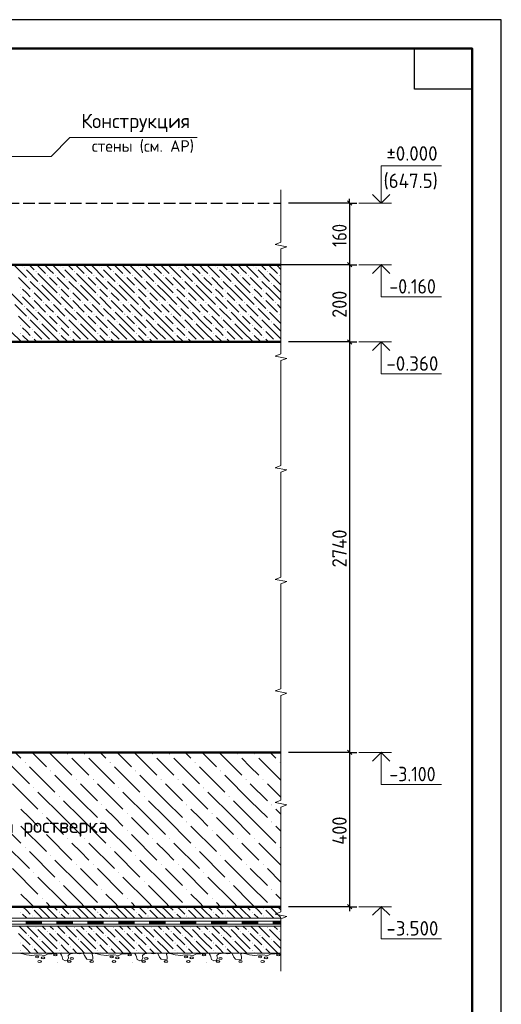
# Model space of a CAD drawing. Header units: millimetres. Extents: x 0 to 42000, y 0 to 29700.
# Tile 19 of 19: x 33686 to 42000, y 12686 to 29700. Entities that reach past the tile are written whole.
import ezdxf

# ---------------------------------------------------------------- set-up
doc = ezdxf.new("R2010")
doc.units = ezdxf.units.MM
doc.linetypes.add('______2', pattern=[270, 200, -70])
doc.layers.add('Standard', color=7, linetype='Continuous', lineweight=25)
doc.layers.add('Размерная линия_ общее', color=7, linetype='Continuous', lineweight=13)
doc.styles.add('ISOCPEUR', font='txt')

msp = doc.modelspace()

# ---------------------------------------------------------------- hatches: boundary and pattern name
at = {"layer": 'Standard', "linetype": 'Continuous', "lineweight": 13, "transparency": 33554687}
for points in [[(33767, 25405), (33761, 25412), (33767, 25418), (33774, 25412)], [(33967, 25339), (33961, 25345), (33967, 25352), (33974, 25345)], [(34434, 25405), (34428, 25412), (34434, 25418), (34441, 25412)], [(34634, 25339), (34628, 25345), (34634, 25352), (34641, 25345)], [(35101, 25405), (35094, 25412), (35101, 25418), (35107, 25412)], [(35301, 25339), (35294, 25345), (35301, 25352), (35307, 25345)], [(35767, 25405), (35761, 25412), (35767, 25418), (35774, 25412)], [(35967, 25339), (35961, 25345), (35967, 25352), (35974, 25345)], [(36434, 25405), (36428, 25412), (36434, 25418), (36441, 25412)], [(36634, 25339), (36628, 25345), (36634, 25352), (36641, 25345)], [(37101, 25405), (37094, 25412), (37101, 25418), (37107, 25412)], [(37301, 25339), (37294, 25345), (37301, 25352), (37307, 25345)], [(37767, 25405), (37761, 25412), (37767, 25418), (37774, 25412)], [(37967, 25339), (37961, 25345), (37967, 25352), (37974, 25345)], [(33834, 25205), (33828, 25212), (33834, 25218), (33841, 25212)], [(34167, 25272), (34161, 25278), (34167, 25285), (34174, 25278)], [(34301, 25272), (34294, 25278), (34301, 25285), (34307, 25278)], [(34501, 25205), (34494, 25212), (34501, 25218), (34507, 25212)], [(34834, 25272), (34828, 25278), (34834, 25285), (34841, 25278)], [(34967, 25272), (34961, 25278), (34967, 25285), (34974, 25278)], [(35167, 25205), (35161, 25212), (35167, 25218), (35174, 25212)], [(35501, 25272), (35494, 25278), (35501, 25285), (35507, 25278)], [(35634, 25272), (35628, 25278), (35634, 25285), (35641, 25278)], [(35834, 25205), (35828, 25212), (35834, 25218), (35841, 25212)], [(36167, 25272), (36161, 25278), (36167, 25285), (36174, 25278)], [(36301, 25272), (36294, 25278), (36301, 25285), (36307, 25278)], [(36501, 25205), (36494, 25212), (36501, 25218), (36507, 25212)], [(36834, 25272), (36828, 25278), (36834, 25285), (36841, 25278)], [(36967, 25272), (36961, 25278), (36967, 25285), (36974, 25278)], [(37167, 25205), (37161, 25212), (37167, 25218), (37174, 25212)], [(37501, 25272), (37494, 25278), (37501, 25285), (37507, 25278)], [(37634, 25272), (37628, 25278), (37634, 25285), (37641, 25278)], [(37834, 25205), (37828, 25212), (37834, 25218), (37841, 25212)], [(38167, 25272), (38161, 25278), (38167, 25285), (38174, 25278)], [(33701, 25072), (33694, 25078), (33701, 25085), (33707, 25078)], [(33901, 25005), (33894, 25012), (33901, 25018), (33907, 25012)], [(34034, 25139), (34028, 25145), (34034, 25152), (34041, 25145)], [(34367, 25072), (34361, 25078), (34367, 25085), (34374, 25078)], [(34567, 25005), (34561, 25012), (34567, 25018), (34574, 25012)], [(34701, 25139), (34694, 25145), (34701, 25152), (34707, 25145)], [(35034, 25072), (35028, 25078), (35034, 25085), (35041, 25078)], [(35234, 25005), (35228, 25012), (35234, 25018), (35241, 25012)], [(35367, 25139), (35361, 25145), (35367, 25152), (35374, 25145)], [(35701, 25072), (35694, 25078), (35701, 25085), (35707, 25078)], [(35901, 25005), (35894, 25012), (35901, 25018), (35907, 25012)], [(36034, 25139), (36028, 25145), (36034, 25152), (36041, 25145)], [(36367, 25072), (36361, 25078), (36367, 25085), (36374, 25078)], [(36567, 25005), (36561, 25012), (36567, 25018), (36574, 25012)], [(36701, 25139), (36694, 25145), (36701, 25152), (36707, 25145)], [(37034, 25072), (37028, 25078), (37034, 25085), (37041, 25078)], [(37234, 25005), (37228, 25012), (37234, 25018), (37241, 25012)], [(37367, 25139), (37361, 25145), (37367, 25152), (37374, 25145)], [(37701, 25072), (37694, 25078), (37701, 25085), (37707, 25078)], [(37901, 25005), (37894, 25012), (37901, 25018), (37907, 25012)], [(38034, 25139), (38028, 25145), (38034, 25152), (38041, 25145)], [(33701, 24939), (33694, 24945), (33701, 24952), (33707, 24945)], [(33901, 24872), (33894, 24878), (33901, 24885), (33907, 24878)], [(34367, 24939), (34361, 24945), (34367, 24952), (34374, 24945)], [(34567, 24872), (34561, 24878), (34567, 24885), (34574, 24878)], [(35034, 24939), (35028, 24945), (35034, 24952), (35041, 24945)], [(35234, 24872), (35228, 24878), (35234, 24885), (35241, 24878)], [(35701, 24939), (35694, 24945), (35701, 24952), (35707, 24945)], [(35901, 24872), (35894, 24878), (35901, 24885), (35907, 24878)], [(36367, 24939), (36361, 24945), (36367, 24952), (36374, 24945)], [(36567, 24872), (36561, 24878), (36567, 24885), (36574, 24878)], [(37034, 24939), (37028, 24945), (37034, 24952), (37041, 24945)], [(37234, 24872), (37228, 24878), (37234, 24885), (37241, 24878)], [(37701, 24939), (37694, 24945), (37701, 24952), (37707, 24945)], [(37901, 24872), (37894, 24878), (37901, 24885), (37907, 24878)], [(33767, 24739), (33761, 24745), (33767, 24752), (33774, 24745)], [(33967, 24672), (33961, 24678), (33967, 24685), (33974, 24678)], [(34101, 24805), (34094, 24812), (34101, 24818), (34107, 24812)], [(34234, 24805), (34228, 24812), (34234, 24818), (34241, 24812)], [(34434, 24739), (34428, 24745), (34434, 24752), (34441, 24745)], [(34634, 24672), (34628, 24678), (34634, 24685), (34641, 24678)], [(34767, 24805), (34761, 24812), (34767, 24818), (34774, 24812)], [(34901, 24805), (34894, 24812), (34901, 24818), (34907, 24812)], [(35101, 24739), (35094, 24745), (35101, 24752), (35107, 24745)], [(35301, 24672), (35294, 24678), (35301, 24685), (35307, 24678)], [(35434, 24805), (35428, 24812), (35434, 24818), (35441, 24812)], [(35567, 24805), (35561, 24812), (35567, 24818), (35574, 24812)], [(35767, 24739), (35761, 24745), (35767, 24752), (35774, 24745)], [(35967, 24672), (35961, 24678), (35967, 24685), (35974, 24678)], [(36101, 24805), (36094, 24812), (36101, 24818), (36107, 24812)], [(36234, 24805), (36228, 24812), (36234, 24818), (36241, 24812)], [(36434, 24739), (36428, 24745), (36434, 24752), (36441, 24745)], [(36634, 24672), (36628, 24678), (36634, 24685), (36641, 24678)], [(36767, 24805), (36761, 24812), (36767, 24818), (36774, 24812)], [(36901, 24805), (36894, 24812), (36901, 24818), (36907, 24812)], [(37101, 24739), (37094, 24745), (37101, 24752), (37107, 24745)], [(37301, 24672), (37294, 24678), (37301, 24685), (37307, 24678)], [(37434, 24805), (37428, 24812), (37434, 24818), (37441, 24812)], [(37567, 24805), (37561, 24812), (37567, 24818), (37574, 24812)], [(37767, 24739), (37761, 24745), (37767, 24752), (37774, 24745)], [(37967, 24672), (37961, 24678), (37967, 24685), (37974, 24678)], [(38101, 24805), (38094, 24812), (38101, 24818), (38107, 24812)], [(33834, 24539), (33828, 24545), (33834, 24552), (33841, 24545)], [(34167, 24605), (34161, 24612), (34167, 24618), (34174, 24612)], [(34301, 24605), (34294, 24612), (34301, 24618), (34307, 24612)], [(34501, 24539), (34494, 24545), (34501, 24552), (34507, 24545)], [(34834, 24605), (34828, 24612), (34834, 24618), (34841, 24612)], [(34967, 24605), (34961, 24612), (34967, 24618), (34974, 24612)], [(35167, 24539), (35161, 24545), (35167, 24552), (35174, 24545)], [(35501, 24605), (35494, 24612), (35501, 24618), (35507, 24612)], [(35634, 24605), (35628, 24612), (35634, 24618), (35641, 24612)], [(35834, 24539), (35828, 24545), (35834, 24552), (35841, 24545)], [(36167, 24605), (36161, 24612), (36167, 24618), (36174, 24612)], [(36301, 24605), (36294, 24612), (36301, 24618), (36307, 24612)], [(36501, 24539), (36494, 24545), (36501, 24552), (36507, 24545)], [(36834, 24605), (36828, 24612), (36834, 24618), (36841, 24612)], [(36967, 24605), (36961, 24612), (36967, 24618), (36974, 24612)], [(37167, 24539), (37161, 24545), (37167, 24552), (37174, 24545)], [(37501, 24605), (37494, 24612), (37501, 24618), (37507, 24612)], [(37634, 24605), (37628, 24612), (37634, 24618), (37641, 24612)], [(37834, 24539), (37828, 24545), (37834, 24552), (37841, 24545)], [(38167, 24605), (38161, 24612), (38167, 24618), (38174, 24612)], [(33701, 24405), (33694, 24412), (33701, 24418), (33707, 24412)], [(33901, 24339), (33894, 24345), (33901, 24352), (33907, 24345)], [(34034, 24472), (34028, 24478), (34034, 24485), (34041, 24478)], [(34367, 24405), (34361, 24412), (34367, 24418), (34374, 24412)], [(34567, 24339), (34561, 24345), (34567, 24352), (34574, 24345)], [(34701, 24472), (34694, 24478), (34701, 24485), (34707, 24478)], [(35034, 24405), (35028, 24412), (35034, 24418), (35041, 24412)], [(35234, 24339), (35228, 24345), (35234, 24352), (35241, 24345)], [(35367, 24472), (35361, 24478), (35367, 24485), (35374, 24478)], [(35701, 24405), (35694, 24412), (35701, 24418), (35707, 24412)], [(35901, 24339), (35894, 24345), (35901, 24352), (35907, 24345)], [(36034, 24472), (36028, 24478), (36034, 24485), (36041, 24478)], [(36367, 24405), (36361, 24412), (36367, 24418), (36374, 24412)], [(36567, 24339), (36561, 24345), (36567, 24352), (36574, 24345)], [(36701, 24472), (36694, 24478), (36701, 24485), (36707, 24478)], [(37034, 24405), (37028, 24412), (37034, 24418), (37041, 24412)], [(37234, 24339), (37228, 24345), (37234, 24352), (37241, 24345)], [(37367, 24472), (37361, 24478), (37367, 24485), (37374, 24478)], [(37701, 24405), (37694, 24412), (37701, 24418), (37707, 24412)], [(37901, 24339), (37894, 24345), (37901, 24352), (37907, 24345)], [(38034, 24472), (38028, 24478), (38034, 24485), (38041, 24478)], [(33701, 24272), (33694, 24278), (33701, 24285), (33707, 24278)], [(33901, 24205), (33894, 24212), (33901, 24218), (33907, 24212)], [(34367, 24272), (34361, 24278), (34367, 24285), (34374, 24278)], [(34567, 24205), (34561, 24212), (34567, 24218), (34574, 24212)], [(35034, 24272), (35028, 24278), (35034, 24285), (35041, 24278)], [(35234, 24205), (35228, 24212), (35234, 24218), (35241, 24212)], [(35701, 24272), (35694, 24278), (35701, 24285), (35707, 24278)], [(35901, 24205), (35894, 24212), (35901, 24218), (35907, 24212)], [(36367, 24272), (36361, 24278), (36367, 24285), (36374, 24278)], [(36567, 24205), (36561, 24212), (36567, 24218), (36574, 24212)], [(37034, 24272), (37028, 24278), (37034, 24285), (37041, 24278)], [(37234, 24205), (37228, 24212), (37234, 24218), (37241, 24212)], [(37701, 24272), (37694, 24278), (37701, 24285), (37707, 24278)], [(37901, 24205), (37894, 24212), (37901, 24218), (37907, 24212)], [(34101, 24139), (34094, 24145), (34101, 24152), (34107, 24145)], [(34234, 24139), (34228, 24145), (34234, 24152), (34241, 24145)], [(34767, 24139), (34761, 24145), (34767, 24152), (34774, 24145)], [(34901, 24139), (34894, 24145), (34901, 24152), (34907, 24145)], [(35434, 24139), (35428, 24145), (35434, 24152), (35441, 24145)], [(35567, 24139), (35561, 24145), (35567, 24152), (35574, 24145)], [(36101, 24139), (36094, 24145), (36101, 24152), (36107, 24145)], [(36234, 24139), (36228, 24145), (36234, 24152), (36241, 24145)], [(36767, 24139), (36761, 24145), (36767, 24152), (36774, 24145)], [(36901, 24139), (36894, 24145), (36901, 24152), (36907, 24145)], [(37434, 24139), (37428, 24145), (37434, 24152), (37441, 24145)], [(37567, 24139), (37561, 24145), (37567, 24152), (37574, 24145)], [(38101, 24139), (38094, 24145), (38101, 24152), (38107, 24145)], [(34514, 17005), (34508, 17012), (34514, 17018), (34521, 17012)], [(34807, 17005), (34801, 17012), (34807, 17018), (34814, 17012)], [(35981, 17005), (35974, 17012), (35981, 17018), (35987, 17012)], [(36274, 17005), (36268, 17012), (36274, 17018), (36281, 17012)], [(37447, 17005), (37441, 17012), (37447, 17018), (37454, 17012)], [(37741, 17005), (37734, 17012), (37741, 17018), (37747, 17012)], [(33781, 16859), (33774, 16865), (33781, 16872), (33787, 16865)], [(35247, 16859), (35241, 16865), (35247, 16872), (35254, 16865)], [(36714, 16859), (36708, 16865), (36714, 16872), (36721, 16865)], [(38181, 16859), (38174, 16865), (38181, 16872), (38187, 16865)], [(34221, 16712), (34214, 16718), (34221, 16725), (34227, 16718)], [(35687, 16712), (35681, 16718), (35687, 16725), (35694, 16718)], [(37154, 16712), (37148, 16718), (37154, 16725), (37161, 16718)], [(34661, 16565), (34654, 16572), (34661, 16578), (34667, 16572)], [(34954, 16565), (34948, 16572), (34954, 16578), (34961, 16572)], [(36127, 16565), (36121, 16572), (36127, 16578), (36134, 16572)], [(36421, 16565), (36414, 16572), (36421, 16578), (36427, 16572)], [(37594, 16565), (37588, 16572), (37594, 16578), (37601, 16572)], [(37887, 16565), (37881, 16572), (37887, 16578), (37894, 16572)], [(33927, 16419), (33921, 16425), (33927, 16432), (33934, 16425)], [(35394, 16419), (35388, 16425), (35394, 16432), (35401, 16425)], [(36861, 16419), (36854, 16425), (36861, 16432), (36867, 16425)], [(34367, 16272), (34361, 16278), (34367, 16285), (34374, 16278)], [(35834, 16272), (35828, 16278), (35834, 16285), (35841, 16278)], [(37301, 16272), (37294, 16278), (37301, 16285), (37307, 16278)], [(35101, 16125), (35094, 16132), (35101, 16138), (35107, 16132)], [(36567, 16125), (36561, 16132), (36567, 16138), (36574, 16132)], [(38034, 16125), (38028, 16132), (38034, 16138), (38041, 16132)], [(34074, 15979), (34068, 15985), (34074, 15992), (34081, 15985)], [(35101, 15832), (35094, 15838), (35101, 15845), (35107, 15838)], [(35541, 15979), (35534, 15985), (35541, 15992), (35547, 15985)], [(36567, 15832), (36561, 15838), (36567, 15845), (36574, 15838)], [(37007, 15979), (37001, 15985), (37007, 15992), (37014, 15985)], [(38034, 15832), (38028, 15838), (38034, 15845), (38041, 15838)], [(34074, 15685), (34068, 15692), (34074, 15698), (34081, 15692)], [(35541, 15685), (35534, 15692), (35541, 15698), (35547, 15692)], [(37007, 15685), (37001, 15692), (37007, 15698), (37014, 15692)], [(34514, 15539), (34508, 15545), (34514, 15552), (34521, 15545)], [(34807, 15539), (34801, 15545), (34807, 15552), (34814, 15545)], [(35981, 15539), (35974, 15545), (35981, 15552), (35987, 15545)], [(36274, 15539), (36268, 15545), (36274, 15552), (36281, 15545)], [(37447, 15539), (37441, 15545), (37447, 15552), (37454, 15545)], [(37741, 15539), (37734, 15545), (37741, 15552), (37747, 15545)], [(33781, 15392), (33774, 15398), (33781, 15405), (33787, 15398)], [(35247, 15392), (35241, 15398), (35247, 15405), (35254, 15398)], [(36714, 15392), (36708, 15398), (36714, 15405), (36721, 15398)], [(38181, 15392), (38174, 15398), (38181, 15405), (38187, 15398)], [(34221, 15245), (34214, 15252), (34221, 15258), (34227, 15252)], [(35687, 15245), (35681, 15252), (35687, 15258), (35694, 15252)], [(37154, 15245), (37148, 15252), (37154, 15258), (37161, 15252)], [(34661, 15099), (34654, 15105), (34661, 15112), (34667, 15105)], [(34954, 15099), (34948, 15105), (34954, 15112), (34961, 15105)], [(36127, 15099), (36121, 15105), (36127, 15112), (36134, 15105)], [(36421, 15099), (36414, 15105), (36421, 15112), (36427, 15105)], [(37594, 15099), (37588, 15105), (37594, 15112), (37601, 15105)], [(37887, 15099), (37881, 15105), (37887, 15112), (37894, 15105)], [(33927, 14952), (33921, 14958), (33927, 14965), (33934, 14958)], [(34367, 14805), (34361, 14812), (34367, 14818), (34374, 14812)], [(35394, 14952), (35388, 14958), (35394, 14965), (35401, 14958)], [(35834, 14805), (35828, 14812), (35834, 14818), (35841, 14812)], [(36861, 14952), (36854, 14958), (36861, 14965), (36867, 14958)], [(37301, 14805), (37294, 14812), (37301, 14818), (37307, 14812)], [(35101, 14659), (35094, 14665), (35101, 14672), (35107, 14665)], [(36567, 14659), (36561, 14665), (36567, 14672), (36574, 14665)], [(38034, 14659), (38028, 14665), (38034, 14672), (38041, 14665)], [(34074, 14512), (34068, 14518), (34074, 14525), (34081, 14518)], [(35541, 14512), (35534, 14518), (35541, 14525), (35547, 14518)], [(37007, 14512), (37001, 14518), (37007, 14525), (37014, 14518)], [(33901, 14339), (33894, 14345), (33901, 14352), (33907, 14345)], [(34567, 14339), (34561, 14345), (34567, 14352), (34574, 14345)], [(35094, 14372), (35101, 14378), (35107, 14372)], [(35234, 14339), (35228, 14345), (35234, 14352), (35241, 14345)], [(35901, 14339), (35894, 14345), (35901, 14352), (35907, 14345)], [(36561, 14372), (36567, 14378), (36574, 14372)], [(36567, 14339), (36561, 14345), (36567, 14352), (36574, 14345)], [(37234, 14339), (37228, 14345), (37234, 14352), (37241, 14345)], [(37901, 14339), (37894, 14345), (37901, 14352), (37907, 14345)], [(38028, 14372), (38034, 14378), (38040, 14372)], [(33701, 14272), (33694, 14278), (33701, 14285), (33707, 14278)], [(33901, 14205), (33894, 14212), (33901, 14218), (33907, 14212)], [(34367, 14272), (34361, 14278), (34367, 14285), (34374, 14278)], [(34567, 14205), (34561, 14212), (34567, 14218), (34574, 14212)], [(35034, 14272), (35028, 14278), (35034, 14285), (35041, 14278)], [(35234, 14205), (35228, 14212), (35234, 14218), (35241, 14212)], [(35701, 14272), (35694, 14278), (35701, 14285), (35707, 14278)], [(35901, 14205), (35894, 14212), (35901, 14218), (35907, 14212)], [(36367, 14272), (36361, 14278), (36367, 14285), (36374, 14278)], [(36567, 14205), (36561, 14212), (36567, 14218), (36574, 14212)], [(37034, 14272), (37028, 14278), (37034, 14285), (37041, 14278)], [(37234, 14205), (37228, 14212), (37234, 14218), (37241, 14212)], [(37701, 14272), (37694, 14278), (37701, 14285), (37707, 14278)], [(37901, 14205), (37894, 14212), (37901, 14218), (37907, 14212)], [(33967, 14005), (33961, 14012), (33967, 14018), (33974, 14012)], [(34167, 13939), (34161, 13945), (34167, 13952), (34174, 13945)], [(34301, 13939), (34294, 13945), (34301, 13952), (34307, 13945)], [(34634, 14005), (34628, 14012), (34634, 14018), (34641, 14012)], [(34834, 13939), (34828, 13945), (34834, 13952), (34841, 13945)], [(34967, 13939), (34961, 13945), (34967, 13952), (34974, 13945)], [(35301, 14005), (35294, 14012), (35301, 14018), (35307, 14012)], [(35501, 13939), (35494, 13945), (35501, 13952), (35507, 13945)], [(35634, 13939), (35628, 13945), (35634, 13952), (35641, 13945)], [(35967, 14005), (35961, 14012), (35967, 14018), (35974, 14012)], [(36167, 13939), (36161, 13945), (36167, 13952), (36174, 13945)], [(36301, 13939), (36294, 13945), (36301, 13952), (36307, 13945)], [(36634, 14005), (36628, 14012), (36634, 14018), (36641, 14012)], [(36834, 13939), (36828, 13945), (36834, 13952), (36841, 13945)], [(36967, 13939), (36961, 13945), (36967, 13952), (36974, 13945)], [(37301, 14005), (37294, 14012), (37301, 14018), (37307, 14012)], [(37501, 13939), (37494, 13945), (37501, 13952), (37507, 13945)], [(37634, 13939), (37628, 13945), (37634, 13952), (37641, 13945)], [(37967, 14005), (37961, 14012), (37967, 14018), (37974, 14012)], [(38167, 13939), (38161, 13945), (38167, 13952), (38174, 13945)], [(33834, 13872), (33828, 13878), (33834, 13885), (33841, 13878)], [(34034, 13805), (34028, 13812), (34034, 13818), (34041, 13812)], [(34501, 13872), (34494, 13878), (34501, 13885), (34507, 13878)], [(34701, 13805), (34694, 13812), (34701, 13818), (34707, 13812)], [(35167, 13872), (35161, 13878), (35167, 13885), (35174, 13878)], [(35367, 13805), (35361, 13812), (35367, 13818), (35374, 13812)], [(35834, 13872), (35828, 13878), (35834, 13885), (35841, 13878)], [(36034, 13805), (36028, 13812), (36034, 13818), (36041, 13812)], [(36501, 13872), (36494, 13878), (36501, 13885), (36507, 13878)], [(36701, 13805), (36694, 13812), (36701, 13818), (36707, 13812)], [(37167, 13872), (37161, 13878), (37167, 13885), (37174, 13878)], [(37367, 13805), (37361, 13812), (37367, 13818), (37374, 13812)], [(37834, 13872), (37828, 13878), (37834, 13885), (37841, 13878)], [(38034, 13805), (38028, 13812), (38034, 13818), (38041, 13812)], [(33701, 13739), (33694, 13745), (33701, 13752), (33707, 13745)], [(33701, 13605), (33694, 13612), (33701, 13618), (33707, 13612)], [(33901, 13672), (33894, 13678), (33901, 13685), (33907, 13678)], [(34367, 13739), (34361, 13745), (34367, 13752), (34374, 13745)], [(34367, 13605), (34361, 13612), (34367, 13618), (34374, 13612)], [(34567, 13672), (34561, 13678), (34567, 13685), (34574, 13678)], [(35034, 13739), (35028, 13745), (35034, 13752), (35041, 13745)], [(35034, 13605), (35028, 13612), (35034, 13618), (35041, 13612)], [(35234, 13672), (35228, 13678), (35234, 13685), (35241, 13678)], [(35701, 13739), (35694, 13745), (35701, 13752), (35707, 13745)], [(35701, 13605), (35694, 13612), (35701, 13618), (35707, 13612)], [(35901, 13672), (35894, 13678), (35901, 13685), (35907, 13678)], [(36367, 13739), (36361, 13745), (36367, 13752), (36374, 13745)], [(36367, 13605), (36361, 13612), (36367, 13618), (36374, 13612)], [(36567, 13672), (36561, 13678), (36567, 13685), (36574, 13678)], [(37034, 13739), (37028, 13745), (37034, 13752), (37041, 13745)], [(37034, 13605), (37028, 13612), (37034, 13618), (37041, 13612)], [(37234, 13672), (37228, 13678), (37234, 13685), (37241, 13678)], [(37701, 13739), (37694, 13745), (37701, 13752), (37707, 13745)], [(37701, 13605), (37694, 13612), (37701, 13618), (37707, 13612)], [(37901, 13672), (37894, 13678), (37901, 13685), (37907, 13678)], [(34338, 13405), (34345, 13412), (34351, 13405), (34345, 13399)], [(35622, 13405), (35628, 13412), (35635, 13405), (35628, 13399)], [(36905, 13405), (36912, 13412), (36918, 13405), (36912, 13399)], [(38195, 13412), (38195, 13399), (38188, 13405)]]:
    msp.add_hatch(color=7, dxfattribs=at).paths.add_polyline_path(points, flags=16)

# ---------------------------------------------------------------- linework, layer by layer
at = {"layer": 'Standard', "color": 7, "linetype": 'Continuous', "lineweight": 35, "transparency": 33554687}
for p, q in [((41500, 27600), (41500, 20500)), ((41500, 27200), (41500, 20100))]:
    msp.add_line(p, q, dxfattribs=at)
at = {"layer": 'Standard', "color": 7, "linetype": 'Continuous', "lineweight": 50, "transparency": 33554687}
for p, q in [((41500, 27100), (41500, 23200)), ((38195, 25465), (31262, 25465)), ((32928, 24132), (38195, 24132)), ((32928, 17039), (38195, 17039)), ((38195, 14372), (29262, 14372))]:
    msp.add_line(p, q, dxfattribs=at)
at = {"layer": 'Standard', "color": 7, "linetype": 'Continuous', "lineweight": 13, "transparency": 33554687}
for p, q in [((38195, 26760), (38195, 26760)), ((38195, 25854), (38195, 26760)), ((39542, 26532), (40102, 26532)), ((38095, 25815), (38195, 25854)), ((38295, 25776), (38095, 25815)), ((38195, 25738), (38295, 25776)), ((38195, 24831), (38195, 25738)), ((39542, 25465), (40102, 25465)), ((38195, 23925), (38195, 24831)), ((39542, 24132), (40102, 24132)), ((38095, 23886), (38195, 23925)), ((38295, 23848), (38095, 23886)), ((38195, 23809), (38295, 23848)), ((38195, 22903), (38195, 23809)), ((38195, 21996), (38195, 22903)), ((38095, 21958), (38195, 21996)), ((38295, 21919), (38095, 21958)), ((38195, 21881), (38295, 21919)), ((38195, 20974), (38195, 21881)), ((38195, 20068), (38195, 20974)), ((38095, 20029), (38195, 20068)), ((38295, 19991), (38095, 20029)), ((38195, 19952), (38295, 19991)), ((38195, 19046), (38195, 19952)), ((38195, 18139), (38195, 19046)), ((38095, 18101), (38195, 18139)), ((38295, 18062), (38095, 18101)), ((38195, 18024), (38295, 18062)), ((38195, 17117), (38195, 18024)), ((38195, 16211), (38195, 17117)), ((39542, 17039), (40102, 17039)), ((38095, 16172), (38195, 16211)), ((38295, 16134), (38095, 16172)), ((38195, 16095), (38295, 16134)), ((38195, 15189), (38195, 16095)), ((38195, 14282), (38195, 15189)), ((39542, 14372), (40102, 14372)), ((38095, 14244), (38195, 14282)), ((38295, 14205), (38095, 14244)), ((38195, 14166), (38295, 14205)), ((38195, 13260), (38195, 14166)), ((27928, 13572), (38195, 13572)), ((38195, 13572), (38195, 13572))]:
    msp.add_line(p, q, dxfattribs=at)
at = {"layer": 'Standard', "color": 7, "linetype": '______2', "lineweight": 25, "transparency": 33554687}
msp.add_line((32935, 26532), (38195, 26532), dxfattribs=at)
at = {"layer": 'Standard', "color": 253, "linetype": 'Continuous', "lineweight": 13, "true_color": 0xababab, "transparency": 33554687}
for p, q in [((33601, 25445), (33801, 25245)), ((33714, 25465), (33734, 25445)), ((33801, 25378), (34001, 25178)), ((33847, 25465), (33934, 25378)), ((33980, 25465), (34134, 25312)), ((34201, 25378), (34134, 25445)), ((34267, 25312), (34201, 25378)), ((34267, 25445), (34467, 25245)), ((34380, 25465), (34401, 25445)), ((34467, 25378), (34667, 25178)), ((34514, 25465), (34601, 25378)), ((34647, 25465), (34801, 25312)), ((34867, 25378), (34801, 25445)), ((34934, 25312), (34867, 25378)), ((34934, 25445), (35134, 25245)), ((35047, 25465), (35067, 25445)), ((35134, 25378), (35334, 25178)), ((35180, 25465), (35267, 25378)), ((35314, 25465), (35467, 25312)), ((35534, 25378), (35467, 25445)), ((35601, 25312), (35534, 25378)), ((35601, 25445), (35801, 25245)), ((35714, 25465), (35734, 25445)), ((35801, 25378), (36001, 25178)), ((35847, 25465), (35934, 25378)), ((35980, 25465), (36134, 25312)), ((36201, 25378), (36134, 25445)), ((36267, 25312), (36201, 25378)), ((36267, 25445), (36467, 25245)), ((36380, 25465), (36401, 25445)), ((36467, 25378), (36667, 25178)), ((36514, 25465), (36601, 25378)), ((36647, 25465), (36801, 25312)), ((36867, 25378), (36801, 25445)), ((36934, 25312), (36867, 25378)), ((36934, 25445), (37134, 25245)), ((37047, 25465), (37067, 25445)), ((37134, 25378), (37334, 25178)), ((37180, 25465), (37267, 25378)), ((37314, 25465), (37467, 25312)), ((37534, 25378), (37467, 25445)), ((37601, 25312), (37534, 25378)), ((37601, 25445), (37801, 25245)), ((37714, 25465), (37734, 25445)), ((37801, 25378), (38001, 25178)), ((37847, 25465), (37934, 25378)), ((37980, 25465), (38134, 25312)), ((38195, 25384), (38134, 25445)), ((33667, 25245), (33867, 25045)), ((34201, 25112), (34001, 25312)), ((34201, 25245), (34334, 25112)), ((34334, 25245), (34534, 25045)), ((34867, 25112), (34667, 25312)), ((34867, 25245), (35001, 25112)), ((35001, 25245), (35201, 25045)), ((35534, 25112), (35334, 25312)), ((35534, 25245), (35667, 25112)), ((35667, 25245), (35867, 25045)), ((36201, 25112), (36001, 25312)), ((36201, 25245), (36334, 25112)), ((36334, 25245), (36534, 25045)), ((36867, 25112), (36667, 25312)), ((36867, 25245), (37001, 25112)), ((37001, 25245), (37201, 25045)), ((37534, 25112), (37334, 25312)), ((37534, 25245), (37667, 25112)), ((37667, 25245), (37867, 25045)), ((38195, 25118), (38001, 25312)), ((33801, 24978), (33734, 25045)), ((34067, 24978), (33867, 25178)), ((34067, 25112), (34201, 24978)), ((34201, 25112), (34334, 24978)), ((34467, 24978), (34401, 25045)), ((34734, 24978), (34534, 25178)), ((34734, 25112), (34867, 24978)), ((34867, 25112), (35001, 24978)), ((35134, 24978), (35067, 25045)), ((35401, 24978), (35201, 25178)), ((35401, 25112), (35534, 24978)), ((35534, 25112), (35667, 24978)), ((35801, 24978), (35734, 25045)), ((36067, 24978), (35867, 25178)), ((36067, 25112), (36201, 24978)), ((36201, 25112), (36334, 24978)), ((36467, 24978), (36401, 25045)), ((36734, 24978), (36534, 25178)), ((36734, 25112), (36867, 24978)), ((36867, 25112), (37001, 24978)), ((37134, 24978), (37067, 25045)), ((37401, 24978), (37201, 25178)), ((37401, 25112), (37534, 24978)), ((37534, 25112), (37667, 24978)), ((37801, 24978), (37734, 25045)), ((38067, 24978), (37867, 25178)), ((38067, 25112), (38195, 24984)), ((33534, 24978), (33734, 24778)), ((33734, 24912), (33934, 24712)), ((33867, 24912), (33801, 24978)), ((33934, 24978), (34067, 24845)), ((33934, 24845), (34134, 24645)), ((34067, 24978), (34201, 24845)), ((34201, 24978), (34401, 24778)), ((34401, 24912), (34601, 24712)), ((34534, 24912), (34467, 24978)), ((34601, 24978), (34734, 24845)), ((34601, 24845), (34801, 24645)), ((34734, 24978), (34867, 24845)), ((34867, 24978), (35067, 24778)), ((35067, 24912), (35267, 24712)), ((35201, 24912), (35134, 24978)), ((35267, 24978), (35401, 24845)), ((35267, 24845), (35467, 24645)), ((35401, 24978), (35534, 24845)), ((35534, 24978), (35734, 24778)), ((35734, 24912), (35934, 24712)), ((35867, 24912), (35801, 24978)), ((35934, 24978), (36067, 24845)), ((35934, 24845), (36134, 24645)), ((36067, 24978), (36201, 24845)), ((36201, 24978), (36401, 24778)), ((36401, 24912), (36601, 24712)), ((36534, 24912), (36467, 24978)), ((36601, 24978), (36734, 24845)), ((36601, 24845), (36801, 24645)), ((36734, 24978), (36867, 24845)), ((36867, 24978), (37067, 24778)), ((37067, 24912), (37267, 24712)), ((37201, 24912), (37134, 24978)), ((37267, 24978), (37401, 24845)), ((37267, 24845), (37467, 24645)), ((37401, 24978), (37534, 24845)), ((37534, 24978), (37734, 24778)), ((37734, 24912), (37934, 24712)), ((37867, 24912), (37801, 24978)), ((37934, 24978), (38067, 24845)), ((37934, 24845), (38134, 24645)), ((38067, 24978), (38195, 24851)), ((33601, 24778), (33801, 24578)), ((33801, 24712), (34001, 24512)), ((34201, 24712), (34134, 24778)), ((34267, 24645), (34201, 24712)), ((34267, 24778), (34467, 24578)), ((34467, 24712), (34667, 24512)), ((34867, 24712), (34801, 24778)), ((34934, 24645), (34867, 24712)), ((34934, 24778), (35134, 24578)), ((35134, 24712), (35334, 24512)), ((35534, 24712), (35467, 24778)), ((35601, 24645), (35534, 24712)), ((35601, 24778), (35801, 24578)), ((35801, 24712), (36001, 24512)), ((36201, 24712), (36134, 24778)), ((36267, 24645), (36201, 24712)), ((36267, 24778), (36467, 24578)), ((36467, 24712), (36667, 24512)), ((36867, 24712), (36801, 24778)), ((36934, 24645), (36867, 24712)), ((36934, 24778), (37134, 24578)), ((37134, 24712), (37334, 24512)), ((37534, 24712), (37467, 24778)), ((37601, 24645), (37534, 24712)), ((37601, 24778), (37801, 24578)), ((37801, 24712), (38001, 24512)), ((38195, 24718), (38134, 24778)), ((33667, 24578), (33867, 24378)), ((34067, 24312), (33867, 24512)), ((34201, 24445), (34001, 24645)), ((34201, 24578), (34334, 24445)), ((34334, 24578), (34534, 24378)), ((34734, 24312), (34534, 24512)), ((34867, 24445), (34667, 24645)), ((34867, 24578), (35001, 24445)), ((35001, 24578), (35201, 24378)), ((35401, 24312), (35201, 24512)), ((35534, 24445), (35334, 24645)), ((35534, 24578), (35667, 24445)), ((35667, 24578), (35867, 24378)), ((36067, 24312), (35867, 24512)), ((36201, 24445), (36001, 24645)), ((36201, 24578), (36334, 24445)), ((36334, 24578), (36534, 24378)), ((36734, 24312), (36534, 24512)), ((36867, 24445), (36667, 24645)), ((36867, 24578), (37001, 24445)), ((37001, 24578), (37201, 24378)), ((37401, 24312), (37201, 24512)), ((37534, 24445), (37334, 24645)), ((37534, 24578), (37667, 24445)), ((37667, 24578), (37867, 24378)), ((38067, 24312), (37867, 24512)), ((38195, 24451), (38001, 24645)), ((33801, 24312), (33734, 24378)), ((34067, 24445), (34201, 24312)), ((34201, 24445), (34334, 24312)), ((34467, 24312), (34401, 24378)), ((34734, 24445), (34867, 24312)), ((34867, 24445), (35001, 24312)), ((35134, 24312), (35067, 24378)), ((35401, 24445), (35534, 24312)), ((35534, 24445), (35667, 24312)), ((35801, 24312), (35734, 24378)), ((36067, 24445), (36201, 24312)), ((36201, 24445), (36334, 24312)), ((36467, 24312), (36401, 24378)), ((36734, 24445), (36867, 24312)), ((36867, 24445), (37001, 24312)), ((37134, 24312), (37067, 24378)), ((37401, 24445), (37534, 24312)), ((37534, 24445), (37667, 24312)), ((37801, 24312), (37734, 24378)), ((38067, 24445), (38195, 24318)), ((33534, 24312), (33714, 24132)), ((33734, 24245), (33847, 24132)), ((33867, 24245), (33801, 24312)), ((33934, 24312), (34067, 24178)), ((33934, 24178), (33980, 24132)), ((34067, 24312), (34201, 24178)), ((34201, 24312), (34380, 24132)), ((34401, 24245), (34514, 24132)), ((34534, 24245), (34467, 24312)), ((34601, 24312), (34734, 24178)), ((34601, 24178), (34647, 24132)), ((34734, 24312), (34867, 24178)), ((34867, 24312), (35047, 24132)), ((35067, 24245), (35180, 24132)), ((35201, 24245), (35134, 24312)), ((35267, 24312), (35401, 24178)), ((35267, 24178), (35314, 24132)), ((35401, 24312), (35534, 24178)), ((35534, 24312), (35714, 24132)), ((35734, 24245), (35847, 24132)), ((35867, 24245), (35801, 24312)), ((35934, 24312), (36067, 24178)), ((35934, 24178), (35980, 24132)), ((36067, 24312), (36201, 24178)), ((36201, 24312), (36380, 24132)), ((36401, 24245), (36514, 24132)), ((36534, 24245), (36467, 24312)), ((36601, 24312), (36734, 24178)), ((36601, 24178), (36647, 24132)), ((36734, 24312), (36867, 24178)), ((36867, 24312), (37047, 24132)), ((37067, 24245), (37180, 24132)), ((37201, 24245), (37134, 24312)), ((37267, 24312), (37401, 24178)), ((37267, 24178), (37314, 24132)), ((37401, 24312), (37534, 24178)), ((37534, 24312), (37714, 24132)), ((37734, 24245), (37847, 24132)), ((37867, 24245), (37801, 24312)), ((37934, 24312), (38067, 24178)), ((37934, 24178), (37980, 24132)), ((38067, 24312), (38195, 24184)), ((33607, 17039), (33707, 16938)), ((33900, 17039), (34147, 16792)), ((34194, 17039), (34587, 16645)), ((35074, 17039), (35174, 16938)), ((35367, 17039), (35614, 16792)), ((35660, 17039), (36054, 16645)), ((36540, 17039), (36641, 16938)), ((36834, 17039), (37081, 16792)), ((37127, 17039), (37521, 16645)), ((38007, 17039), (38107, 16938)), ((33414, 16938), (33854, 16498)), ((34734, 16792), (34587, 16938)), ((34881, 16938), (35321, 16498)), ((36201, 16792), (36054, 16938)), ((36347, 16938), (36787, 16498)), ((37667, 16792), (37521, 16938)), ((37814, 16938), (38195, 16558)), ((33854, 16792), (34294, 16352)), ((34881, 16645), (34734, 16792)), ((35321, 16792), (35761, 16352)), ((36347, 16645), (36201, 16792)), ((36787, 16792), (37227, 16352)), ((37814, 16645), (37667, 16792)), ((34734, 16205), (34294, 16645)), ((36201, 16205), (35761, 16645)), ((37667, 16205), (37227, 16645)), ((33561, 16498), (34001, 16058)), ((34441, 15912), (34001, 16352)), ((34734, 16498), (35027, 16205)), ((35027, 16498), (35467, 16058)), ((35907, 15912), (35467, 16352)), ((36201, 16498), (36494, 16205)), ((36494, 16498), (36934, 16058)), ((37374, 15912), (36934, 16352)), ((37667, 16498), (37961, 16205)), ((37961, 16498), (38195, 16264)), ((34441, 16205), (34734, 15912)), ((34734, 16205), (35027, 15912)), ((35907, 16205), (36201, 15912)), ((36201, 16205), (36494, 15912)), ((37374, 16205), (37667, 15912)), ((37667, 16205), (37961, 15912)), ((33854, 15912), (33707, 16058)), ((35321, 15912), (35174, 16058)), ((36787, 15912), (36641, 16058)), ((38195, 15971), (38107, 16058)), ((33267, 15912), (33707, 15472)), ((34001, 15765), (33854, 15912)), ((34147, 15912), (34441, 15618)), ((34441, 15912), (34734, 15618)), ((34734, 15912), (35174, 15472)), ((35467, 15765), (35321, 15912)), ((35614, 15912), (35907, 15618)), ((35907, 15912), (36201, 15618)), ((36201, 15912), (36641, 15472)), ((36934, 15765), (36787, 15912)), ((37081, 15912), (37374, 15618)), ((37374, 15912), (37667, 15618)), ((37667, 15912), (38107, 15472)), ((33707, 15765), (34147, 15325)), ((35174, 15765), (35614, 15325)), ((36641, 15765), (37081, 15325)), ((38107, 15765), (38195, 15678)), ((34147, 15618), (34587, 15178)), ((35614, 15618), (36054, 15178)), ((37081, 15618), (37521, 15178)), ((33414, 15472), (33854, 15032)), ((33854, 15325), (34294, 14885)), ((34734, 15325), (34587, 15472)), ((34881, 15178), (34734, 15325)), ((34881, 15472), (35321, 15032)), ((35321, 15325), (35761, 14885)), ((36201, 15325), (36054, 15472)), ((36347, 15178), (36201, 15325)), ((36347, 15472), (36787, 15032)), ((36787, 15325), (37227, 14885)), ((37667, 15325), (37521, 15472)), ((37814, 15178), (37667, 15325)), ((37814, 15472), (38195, 15091)), ((34734, 14738), (34294, 15178)), ((36201, 14738), (35761, 15178)), ((37667, 14738), (37227, 15178)), ((33561, 15032), (34001, 14592)), ((34734, 15032), (35027, 14738)), ((35027, 15032), (35467, 14592)), ((36201, 15032), (36494, 14738)), ((36494, 15032), (36934, 14592)), ((37667, 15032), (37961, 14738)), ((37961, 15032), (38195, 14798)), ((34441, 14445), (34001, 14885)), ((35907, 14445), (35467, 14885)), ((37374, 14445), (36934, 14885)), ((34441, 14738), (34734, 14445)), ((34734, 14738), (35027, 14445)), ((35907, 14738), (36201, 14445)), ((36201, 14738), (36494, 14445)), ((37374, 14738), (37667, 14445)), ((37667, 14738), (37961, 14445)), ((33854, 14445), (33707, 14592)), ((35321, 14445), (35174, 14592)), ((36787, 14445), (36641, 14592)), ((38195, 14504), (38107, 14592)), ((33801, 14312), (33740, 14372)), ((33867, 14245), (33801, 14312)), ((33927, 14372), (33854, 14445)), ((33934, 14312), (34067, 14178)), ((34067, 14312), (34007, 14372)), ((34067, 14312), (34201, 14178)), ((34140, 14372), (34201, 14312)), ((34147, 14445), (34220, 14372)), ((34201, 14312), (34340, 14172)), ((34274, 14372), (34334, 14312)), ((34467, 14312), (34407, 14372)), ((34441, 14445), (34514, 14372)), ((34534, 14245), (34467, 14312)), ((34601, 14312), (34734, 14178)), ((34734, 14312), (34674, 14372)), ((34734, 14445), (34807, 14372)), ((34734, 14312), (34867, 14178)), ((34807, 14372), (34867, 14312)), ((34867, 14312), (35007, 14172)), ((34940, 14372), (35001, 14312)), ((35134, 14312), (35074, 14372)), ((35201, 14245), (35134, 14312)), ((35267, 14312), (35401, 14178)), ((35394, 14372), (35321, 14445)), ((35401, 14312), (35340, 14372)), ((35401, 14312), (35534, 14178)), ((35474, 14372), (35534, 14312)), ((35534, 14312), (35674, 14172)), ((35607, 14372), (35667, 14312)), ((35614, 14445), (35687, 14372)), ((35801, 14312), (35740, 14372)), ((35867, 14245), (35801, 14312)), ((35907, 14445), (35980, 14372)), ((35934, 14312), (36067, 14178)), ((36067, 14312), (36007, 14372)), ((36067, 14312), (36201, 14178)), ((36140, 14372), (36201, 14312)), ((36201, 14445), (36274, 14372)), ((36201, 14312), (36340, 14172)), ((36274, 14372), (36334, 14312)), ((36467, 14312), (36407, 14372)), ((36534, 14245), (36467, 14312)), ((36601, 14312), (36734, 14178)), ((36734, 14312), (36674, 14372)), ((36734, 14312), (36867, 14178)), ((36860, 14372), (36787, 14445)), ((36807, 14372), (36867, 14312)), ((36867, 14312), (37007, 14172)), ((36940, 14372), (37001, 14312)), ((37134, 14312), (37074, 14372)), ((37081, 14445), (37154, 14372)), ((37201, 14245), (37134, 14312)), ((37267, 14312), (37401, 14178)), ((37401, 14312), (37340, 14372)), ((37374, 14445), (37447, 14372)), ((37401, 14312), (37534, 14178)), ((37474, 14372), (37534, 14312)), ((37534, 14312), (37674, 14172)), ((37607, 14372), (37667, 14312)), ((37667, 14445), (37740, 14372)), ((37801, 14312), (37740, 14372)), ((37867, 14245), (37801, 14312)), ((37934, 14312), (38067, 14178)), ((38067, 14312), (38007, 14372)), ((38067, 14312), (38195, 14184)), ((38140, 14372), (38195, 14318)), ((33734, 14245), (33807, 14172)), ((33934, 14178), (33940, 14172)), ((34401, 14245), (34474, 14172)), ((34601, 14178), (34607, 14172)), ((35067, 14245), (35140, 14172)), ((35267, 14178), (35274, 14172)), ((35734, 14245), (35807, 14172)), ((35934, 14178), (35940, 14172)), ((36401, 14245), (36474, 14172)), ((36601, 14178), (36607, 14172)), ((37067, 14245), (37140, 14172)), ((37267, 14178), (37274, 14172)), ((37734, 14245), (37807, 14172)), ((37934, 14178), (37940, 14172)), ((33674, 14039), (33801, 13912)), ((33807, 14039), (34001, 13845)), ((34201, 13778), (34001, 13978)), ((34074, 14039), (34134, 13978)), ((34267, 13978), (34207, 14039)), ((34340, 14039), (34467, 13912)), ((34474, 14039), (34667, 13845)), ((34867, 13778), (34667, 13978)), ((34740, 14039), (34801, 13978)), ((34934, 13978), (34874, 14039)), ((35007, 14039), (35134, 13912)), ((35140, 14039), (35334, 13845)), ((35534, 13778), (35334, 13978)), ((35407, 14039), (35467, 13978)), ((35601, 13978), (35540, 14039)), ((35674, 14039), (35801, 13912)), ((35807, 14039), (36001, 13845)), ((36201, 13778), (36001, 13978)), ((36074, 14039), (36134, 13978)), ((36267, 13978), (36207, 14039)), ((36340, 14039), (36467, 13912)), ((36474, 14039), (36667, 13845)), ((36867, 13778), (36667, 13978)), ((36740, 14039), (36801, 13978)), ((36934, 13978), (36874, 14039)), ((37007, 14039), (37134, 13912)), ((37140, 14039), (37334, 13845)), ((37534, 13778), (37334, 13978)), ((37407, 14039), (37467, 13978)), ((37601, 13978), (37540, 14039)), ((37674, 14039), (37801, 13912)), ((37807, 14039), (38001, 13845)), ((38195, 13784), (38001, 13978)), ((38074, 14039), (38134, 13978)), ((33667, 13912), (33867, 13712)), ((34067, 13645), (33867, 13845)), ((34201, 13912), (34334, 13778)), ((34334, 13912), (34534, 13712)), ((34734, 13645), (34534, 13845)), ((34867, 13912), (35001, 13778)), ((35001, 13912), (35201, 13712)), ((35401, 13645), (35201, 13845)), ((35534, 13912), (35667, 13778)), ((35667, 13912), (35867, 13712)), ((36067, 13645), (35867, 13845)), ((36201, 13912), (36334, 13778)), ((36334, 13912), (36534, 13712)), ((36734, 13645), (36534, 13845)), ((36867, 13912), (37001, 13778)), ((37001, 13912), (37201, 13712)), ((37401, 13645), (37201, 13845)), ((37534, 13912), (37667, 13778)), ((37667, 13912), (37867, 13712)), ((38067, 13645), (37867, 13845)), ((33801, 13645), (33734, 13712)), ((33867, 13578), (33801, 13645)), ((33934, 13645), (34007, 13572)), ((34067, 13778), (34201, 13645)), ((34067, 13645), (34140, 13572)), ((34201, 13778), (34334, 13645)), ((34201, 13645), (34274, 13572)), ((34467, 13645), (34401, 13712)), ((34534, 13578), (34467, 13645)), ((34601, 13645), (34674, 13572)), ((34734, 13778), (34867, 13645)), ((34734, 13645), (34807, 13572)), ((34867, 13778), (35001, 13645)), ((34867, 13645), (34940, 13572)), ((35134, 13645), (35067, 13712)), ((35201, 13578), (35134, 13645)), ((35267, 13645), (35340, 13572)), ((35401, 13778), (35534, 13645)), ((35401, 13645), (35474, 13572)), ((35534, 13778), (35667, 13645)), ((35534, 13645), (35607, 13572)), ((35801, 13645), (35734, 13712)), ((35867, 13578), (35801, 13645)), ((35934, 13645), (36007, 13572)), ((36067, 13778), (36201, 13645)), ((36067, 13645), (36140, 13572)), ((36201, 13778), (36334, 13645)), ((36201, 13645), (36274, 13572)), ((36467, 13645), (36401, 13712)), ((36534, 13578), (36467, 13645)), ((36601, 13645), (36674, 13572)), ((36734, 13778), (36867, 13645)), ((36734, 13645), (36807, 13572)), ((36867, 13778), (37001, 13645)), ((36867, 13645), (36940, 13572)), ((37134, 13645), (37067, 13712)), ((37201, 13578), (37134, 13645)), ((37267, 13645), (37340, 13572)), ((37401, 13778), (37534, 13645)), ((37401, 13645), (37474, 13572)), ((37534, 13778), (37667, 13645)), ((37534, 13645), (37607, 13572)), ((37801, 13645), (37734, 13712)), ((37867, 13578), (37801, 13645)), ((37934, 13645), (38007, 13572)), ((38067, 13778), (38195, 13651)), ((38067, 13645), (38140, 13572)), ((33734, 13578), (33740, 13572)), ((34401, 13578), (34407, 13572)), ((35067, 13578), (35074, 13572)), ((35734, 13578), (35740, 13572)), ((36401, 13578), (36407, 13572)), ((37067, 13578), (37074, 13572)), ((37734, 13578), (37740, 13572))]:
    msp.add_line(p, q, dxfattribs=at)
at = {"layer": 'Standard', "color": 7, "linetype": 'Continuous', "lineweight": 18, "transparency": 33554687}
for p, q in [((33262, 14122), (33795, 14122)), ((33795, 14122), (34328, 14122)), ((33795, 14122), (33795, 14072)), ((33795, 14122), (33795, 14072)), ((34062, 14122), (34062, 14072)), ((34328, 14122), (34862, 14122)), ((34328, 14122), (34328, 14072)), ((34328, 14122), (34328, 14072)), ((34595, 14122), (34595, 14072)), ((34862, 14122), (35395, 14122)), ((34862, 14122), (34862, 14072)), ((34862, 14122), (34862, 14072)), ((35128, 14122), (35128, 14072)), ((35395, 14122), (35928, 14122)), ((35395, 14122), (35395, 14072)), ((35395, 14122), (35395, 14072)), ((35662, 14122), (35662, 14072)), ((35928, 14122), (36462, 14122)), ((35928, 14122), (35928, 14072)), ((35928, 14122), (35928, 14072)), ((36195, 14122), (36195, 14072)), ((36462, 14122), (36995, 14122)), ((36462, 14122), (36462, 14072)), ((36462, 14122), (36462, 14072)), ((36728, 14122), (36728, 14072)), ((36995, 14122), (37528, 14122)), ((36995, 14122), (36995, 14072)), ((36995, 14122), (36995, 14072)), ((37262, 14122), (37262, 14072)), ((37528, 14122), (38062, 14122)), ((37528, 14122), (37528, 14072)), ((37528, 14122), (37528, 14072)), ((37795, 14122), (37795, 14072)), ((38062, 14122), (38195, 14122)), ((38062, 14122), (38062, 14072)), ((38062, 14122), (38062, 14072)), ((33262, 14072), (33795, 14072)), ((33795, 14112), (34062, 14112)), ((33795, 14102), (34062, 14102)), ((33795, 14092), (34062, 14092)), ((33795, 14082), (34062, 14082)), ((33795, 14072), (34328, 14072)), ((34328, 14112), (34595, 14112)), ((34328, 14102), (34595, 14102)), ((34328, 14092), (34595, 14092)), ((34328, 14082), (34595, 14082)), ((34328, 14072), (34862, 14072)), ((34862, 14112), (35128, 14112)), ((34862, 14102), (35128, 14102)), ((34862, 14092), (35128, 14092)), ((34862, 14082), (35128, 14082)), ((34862, 14072), (35395, 14072)), ((35395, 14112), (35662, 14112)), ((35395, 14102), (35662, 14102)), ((35395, 14092), (35662, 14092)), ((35395, 14082), (35662, 14082)), ((35395, 14072), (35928, 14072)), ((35928, 14112), (36195, 14112)), ((35928, 14102), (36195, 14102)), ((35928, 14092), (36195, 14092)), ((35928, 14082), (36195, 14082)), ((35928, 14072), (36462, 14072)), ((36462, 14112), (36728, 14112)), ((36462, 14102), (36728, 14102)), ((36462, 14092), (36728, 14092)), ((36462, 14082), (36728, 14082)), ((36462, 14072), (36995, 14072)), ((36995, 14112), (37262, 14112)), ((36995, 14102), (37262, 14102)), ((36995, 14092), (37262, 14092)), ((36995, 14082), (37262, 14082)), ((36995, 14072), (37528, 14072)), ((37528, 14112), (37795, 14112)), ((37528, 14102), (37795, 14102)), ((37528, 14092), (37795, 14092)), ((37528, 14082), (37795, 14082)), ((37528, 14072), (38062, 14072)), ((38062, 14112), (38195, 14112)), ((38062, 14102), (38195, 14102)), ((38062, 14092), (38195, 14092)), ((38062, 14082), (38195, 14082)), ((38062, 14072), (38195, 14072))]:
    msp.add_line(p, q, dxfattribs=at)
at = {"layer": 'Standard', "color": 7, "linetype": 'Continuous', "lineweight": 25, "transparency": 33554687}
for points in [[(0, 0), (42000, 0), (42000, 29700), (0, 29700), (0, 0)], [(41500, 29200), (41500, 28500), (40500, 28500), (40500, 29200), (41500, 29200)]]:
    msp.add_lwpolyline(points, close=True, dxfattribs=at)
at = {"layer": 'Standard', "color": 7, "linetype": 'Continuous', "lineweight": 50, "transparency": 33554687}
msp.add_lwpolyline([(2000, 29200), (41500, 29200), (41500, 500), (2000, 500), (2000, 29200)], close=True, dxfattribs=at)
at = {"layer": 'Standard', "color": 7, "linetype": 'Continuous', "lineweight": 13, "transparency": 33554687}
for points in [[(41500, 29200), (15200, 29200), (15200, 6972), (41500, 6972), (41500, 29200)], [(36748, 27662), (34554, 27662), (34227, 27335), (32935, 27335)], [(39928, 26532), (39928, 27173), (40967, 27173)], [(39928, 25465), (39928, 24912), (40967, 24912)], [(39928, 24132), (39928, 23579), (40967, 23579)], [(39928, 17039), (39928, 16485), (40967, 16485)], [(29262, 14372), (29262, 14172), (38195, 14172)], [(39928, 14372), (39928, 13819), (40967, 13819)], [(38195, 14039), (27928, 14039), (27928, 13572), (38195, 13572)], [(33672, 13568), (33741, 13560), (33802, 13540), (33898, 13531), (33933, 13533), (34019, 13541), (34117, 13528), (34163, 13551), (34245, 13558), (34345, 13572)], [(34345, 13572), (34392, 13563), (34407, 13537), (34419, 13504), (34428, 13462), (34473, 13439), (34508, 13444), (34531, 13484), (34521, 13531), (34555, 13560), (34641, 13569), (34713, 13556), (34780, 13568), (34804, 13531), (34819, 13501), (34847, 13468), (34919, 13455), (34948, 13468), (34949, 13503), (34935, 13552), (34956, 13568), (35024, 13560), (35085, 13540), (35182, 13531), (35216, 13533), (35302, 13541), (35400, 13528), (35446, 13551), (35528, 13558), (35628, 13572)], [(35628, 13572), (35676, 13563), (35690, 13537), (35703, 13504), (35712, 13462), (35757, 13439), (35791, 13444), (35814, 13484), (35804, 13531), (35839, 13560), (35925, 13569), (35997, 13556), (36063, 13568), (36088, 13531), (36102, 13501), (36130, 13468), (36202, 13455), (36231, 13468), (36233, 13503), (36219, 13552), (36239, 13568), (36307, 13560), (36369, 13540), (36465, 13531), (36500, 13533), (36586, 13541), (36683, 13528), (36729, 13551), (36812, 13558), (36912, 13572)], [(36912, 13572), (36959, 13563), (36973, 13537), (36986, 13504), (36995, 13462), (37040, 13439), (37075, 13444), (37098, 13484), (37087, 13531), (37122, 13560), (37208, 13569), (37280, 13556), (37347, 13568), (37371, 13531), (37385, 13501), (37413, 13468), (37485, 13455), (37515, 13468), (37516, 13503), (37502, 13552), (37522, 13568), (37590, 13560), (37652, 13540), (37748, 13531), (37783, 13533), (37869, 13541), (37967, 13528), (38013, 13551), (38095, 13558), (38195, 13572)]]:
    msp.add_lwpolyline(points, dxfattribs=at)
at = {"layer": 'Standard', "color": 7, "linetype": 'Continuous', "lineweight": 35, "transparency": 33554687}
for points in [[(40076, 26681), (39928, 26532), (39779, 26681)], [(40076, 25317), (39928, 25465), (39779, 25317)], [(40076, 23984), (39928, 24132), (39779, 23984)], [(40076, 16890), (39928, 17039), (39779, 16890)], [(40076, 14224), (39928, 14372), (39779, 14224)]]:
    msp.add_lwpolyline(points, dxfattribs=at)
at = {"layer": 'Standard', "color": 7, "linetype": 'Continuous', "lineweight": 13, "transparency": 33554687}
for centre in [(33988, 13504), (34029, 13427), (34088, 13489), (34300, 13539), (34543, 13428), (34586, 13480), (34930, 13428), (35272, 13504), (35313, 13427), (35372, 13489), (35583, 13539), (35826, 13428), (35870, 13480), (36213, 13428), (36555, 13504), (36596, 13427), (36655, 13489), (36867, 13539), (37109, 13428), (37153, 13480), (37497, 13428), (37838, 13504), (37879, 13427), (37938, 13489), (38150, 13539)]:
    msp.add_ellipse(centre, major_axis=(30.8, 0), ratio=0.524892, dxfattribs=at)
at = {"layer": 'Размерная линия_ общее', "color": 7, "linetype": 'Continuous', "lineweight": 25, "transparency": 33554687}
for p, q in [((39344, 26570), (39419, 26495)), ((39344, 25503), (39419, 25428)), ((39344, 24170), (39419, 24095)), ((39344, 17076), (39419, 17001)), ((39344, 14410), (39419, 14335))]:
    msp.add_line(p, q, dxfattribs=at)
at = {"layer": 'Размерная линия_ общее', "color": 7, "linetype": 'Continuous', "lineweight": -3, "transparency": 33554687}
for p, q in [((39381, 26532), (39381, 26607)), ((39381, 25465), (39381, 24132)), ((39381, 24132), (39381, 17039)), ((39381, 17039), (39381, 14372)), ((39381, 14372), (39381, 14297))]:
    msp.add_line(p, q, dxfattribs=at)
at = {"layer": 'Размерная линия_ общее', "color": 253, "linetype": 'Continuous', "lineweight": -3, "true_color": 0xa0a0a0, "transparency": 33554687}
for p, q in [((39381, 26532), (38328, 26532)), ((39381, 26532), (39256, 26532)), ((39381, 26532), (39506, 26532)), ((39381, 25465), (39256, 25465)), ((39381, 25465), (39506, 25465)), ((39381, 24132), (39256, 24132)), ((39381, 24132), (39506, 24132)), ((39381, 17039), (39256, 17039)), ((39381, 17039), (39506, 17039)), ((39381, 14372), (38328, 14372)), ((39381, 14372), (39256, 14372)), ((39381, 14372), (39506, 14372))]:
    msp.add_line(p, q, dxfattribs=at)
at = {"layer": 'Размерная линия_ общее', "color": 7, "linetype": 'Continuous', "lineweight": -3, "transparency": 33554687}
msp.add_lwpolyline([(39381, 26532), (39381, 25711), (39381, 25711), (39381, 25465)], dxfattribs=at)
at = {"layer": 'Размерная линия_ общее', "color": 253, "linetype": 'Continuous', "lineweight": -3, "true_color": 0xa0a0a0, "transparency": 33554687}
for points in [[(39381, 25465), (39369, 25465), (39369, 25465), (39369, 25465), (39369, 25465), (39369, 25465), (39369, 25465), (38195, 25465)], [(39381, 24132), (39369, 24132), (39369, 24132), (39369, 24132), (39369, 24132), (38328, 24132)], [(39381, 17039), (39369, 17039), (39369, 17039), (38328, 17039)]]:
    msp.add_lwpolyline(points, dxfattribs=at)

# ---------------------------------------------------------------- texts
at = {"layer": 'Standard', "color": 7, "linetype": 'Continuous', "lineweight": 25, "transparency": 33554687, "attachment_point": 7, "style": 'ISOCPEUR'}
for s, insert, char_height, width in [('\\W0.98;Конструкция', (34748, 27757), 250, 2120.73), ('\\W0.98;стены (см. АР)', (34931, 27397), 200, 1917.3), ('\\W0.95;%%p0.000', (40017, 27264), 250, 1067.86), ('\\W0.95;(647.5)', (39967, 26767), 250, 1118.28), ('\\W0.90;-0.160', (40067, 24967), 250, 1011.77), ('\\W0.95;-0.360', (40017, 23634), 250, 1067.86), ('\\W0.90;-3.100', (40067, 16540), 250, 1011.77), ('\\W0.95;-3.500', (40017, 13874), 250, 1067.86)]:
    msp.add_mtext(s, dxfattribs=dict(at, insert=insert, char_height=char_height, width=width))
at = {"layer": 'Standard', "color": 251, "linetype": 'Continuous', "lineweight": 25, "true_color": 0x575757, "transparency": 33554687, "insert": (32621, 15580), "char_height": 250, "width": 2871.31, "attachment_point": 7, "style": 'ISOCPEUR'}
msp.add_mtext('\\W0.98;Плита ростверка', dxfattribs=at)
at = {"layer": 'Размерная линия_ общее', "color": 7, "linetype": 'Continuous', "lineweight": 25, "transparency": 33554687, "char_height": 250, "attachment_point": 7, "rotation": 90, "style": 'ISOCPEUR'}
for s, insert, width in [('\\W0.83;160', (39331, 25774), 577.92), ('\\W0.91;200', (39331, 24549), 638.63), ('\\W0.93;2740', (39331, 20235), 841.34), ('\\W0.92;400', (39331, 15443), 664.14)]:
    msp.add_mtext(s, dxfattribs=dict(at, insert=insert, width=width))

doc.saveas('drawing.dxf')
